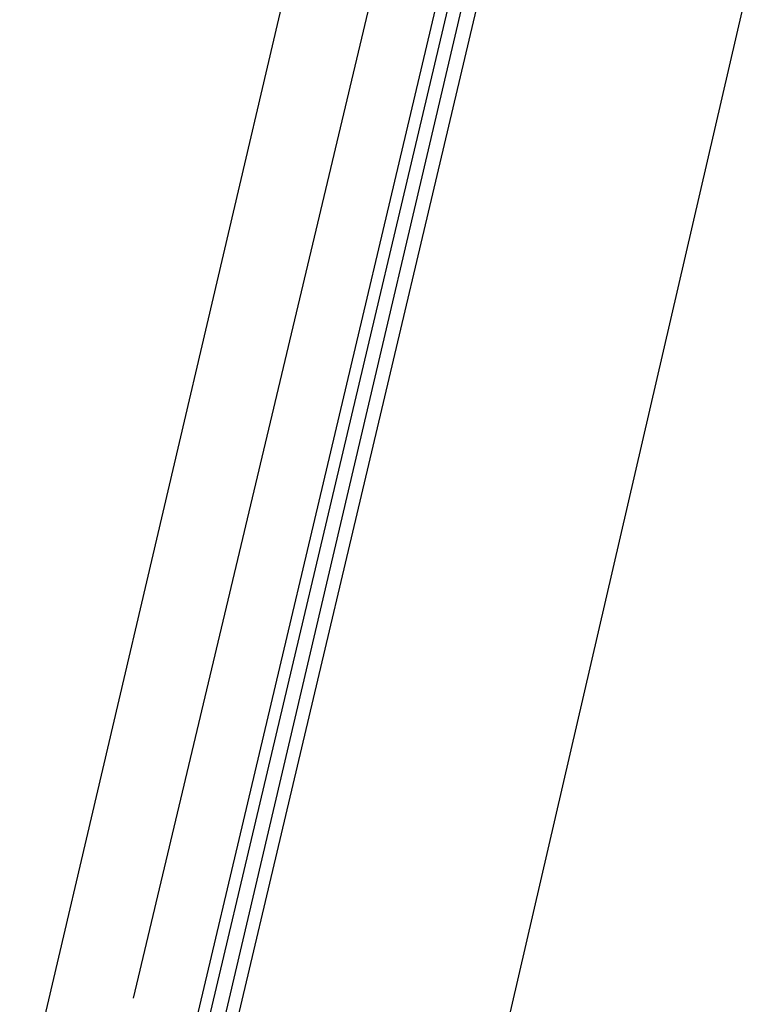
# Model space of a CAD drawing. Header units: feet. Extents: x -79 to 198, y -22 to 181.
# Tile 148 of 256: x 113.867 to 114.636, y 61.104 to 62.146. Entities that reach past the tile are written whole.
import ezdxf

# ---------------------------------------------------------------- set-up
doc = ezdxf.new("R2010")
doc.units = ezdxf.units.FT
doc.layers.add('A-LINEA', color=7, linetype='CONTINUOUS')

msp = doc.modelspace()

# ---------------------------------------------------------------- linework, layer by layer
at = {"layer": 'A-LINEA'}
for p, q in [((113.8667, 60.9778), (115.4933, 67.9244)), ((114.3733, 62.7378), (113.9867, 61.1111))]:
    msp.add_line(p, q, dxfattribs=at)
for points in [[(114.3333, 60.8711), (114.7467, 62.6578), (115.12, 64.2311)], [(114.44, 62.7244), (114.04, 61.0311), (114.0533, 61.0178), (114.0533, 61.0311), (114.4533, 62.7244)], [(114.48, 62.7111), (114.08, 61.0178), (114.0667, 61.0178), (114.4667, 62.7244)]]:
    msp.add_lwpolyline(points, dxfattribs=at)

doc.saveas('drawing.dxf')
